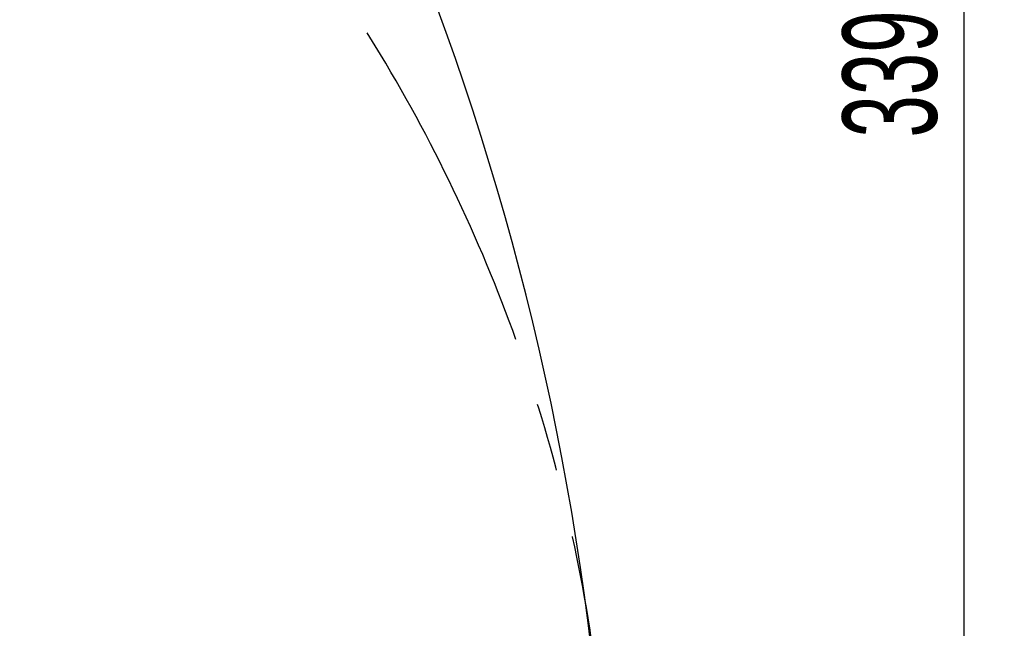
# Model space of a CAD drawing. Header units: millimetres. Extents: x 0 to 14900, y 0 to 10500.
# Tile 22 of 46: x 5834 to 6749, y 6159 to 6725. Entities that reach past the tile are written whole.
import ezdxf

# ---------------------------------------------------------------- set-up
doc = ezdxf.new("R2010")
doc.units = ezdxf.units.MM
doc.header["$LTSCALE"] = 25
doc.linetypes.add('CENTERX2', pattern=[20.32, 12.7, -2.54, 2.54, -2.54])
doc.layers.add('THICK_LINE', color=7, linetype='Continuous')
doc.styles.add('SLDTEXTSTYLE0', font='TXT', dxfattribs={"width": 0.605})
doc.dimstyles.new('SLDDIMSTYLE0', dxfattribs={"dimtxt": 87.5, "dimasz": 87.5, "dimexe": 0, "dimexo": 0.0625, "dimgap": 21.875, "dimtad": 1, "dimdec": 0, "dimrnd": 1e-09, "dimzin": 12, "dimdsep": 46, "dimtxsty": 'SLDTEXTSTYLE0', "dimsah": 1, "dimcen": 0.09, "dimadec": 0, "dimazin": 3, "dimtfac": 1, "dimtofl": 0, "dimtmove": 0, "dimatfit": 3, "dimfxl": 1, "dimfrac": 2, "dimtolj": 1, "dimtzin": 12, "dimarcsym": 0})

# ---------------------------------------------------------------- blocks, each defined once
blk = doc.blocks.new('_D_5')
at = {"layer": 'THICK_LINE'}
for p, q in [((3814.85, 8448.48), (6748.77, 8448.48)), ((6711.27, 8448.48), (6711.27, 5049.82)), ((3815.75, 5049.82), (6748.77, 5049.82))]:
    blk.add_line(p, q, dxfattribs=at)
for points in [[(6711.27, 8448.48), (6698.77, 8360.98), (6723.77, 8360.98)], [(6711.27, 5049.82), (6723.77, 5137.32), (6698.77, 5137.32)]]:
    blk.add_solid(points, dxfattribs=at)
at = {"layer": 'THICK_LINE', "insert": (6598.48, 6615.47), "char_height": 87.5, "attachment_point": 1, "rotation": 90, "style": 'SLDTEXTSTYLE0'}
blk.add_mtext('3399', dxfattribs=at)

msp = doc.modelspace()

# ---------------------------------------------------------------- linework, layer by layer
at = {"layer": 'THICK_LINE'}
msp.add_arc((3764.8527367, 5829.8220476), 2618.655113, 2.183991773, 145.1829188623, dxfattribs=at)
at = {"layer": 'THICK_LINE', "linetype": 'CENTERX2'}
msp.add_arc((4905.4956661, 5929.6153731), 1476.11, 0, 94.9999064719, dxfattribs=at)

# ---------------------------------------------------------------- dimensions: what is measured, and where the dimension line sits
at = {"layer": 'THICK_LINE'}
dim = msp.add_linear_dim(base=(6711.2738318, 5049.8220476), p1=(3764.8527367, 8448.4771606), p2=(3765.7453307, 5049.8220476), angle=90, dimstyle='SLDDIMSTYLE0', dxfattribs=at)
dim.commit()
dim.dimension.update_dxf_attribs({"geometry": '_D_5', "text_midpoint": (6711.2738318, 6749.1496041), "dimtype": 160})

doc.saveas('drawing.dxf')
